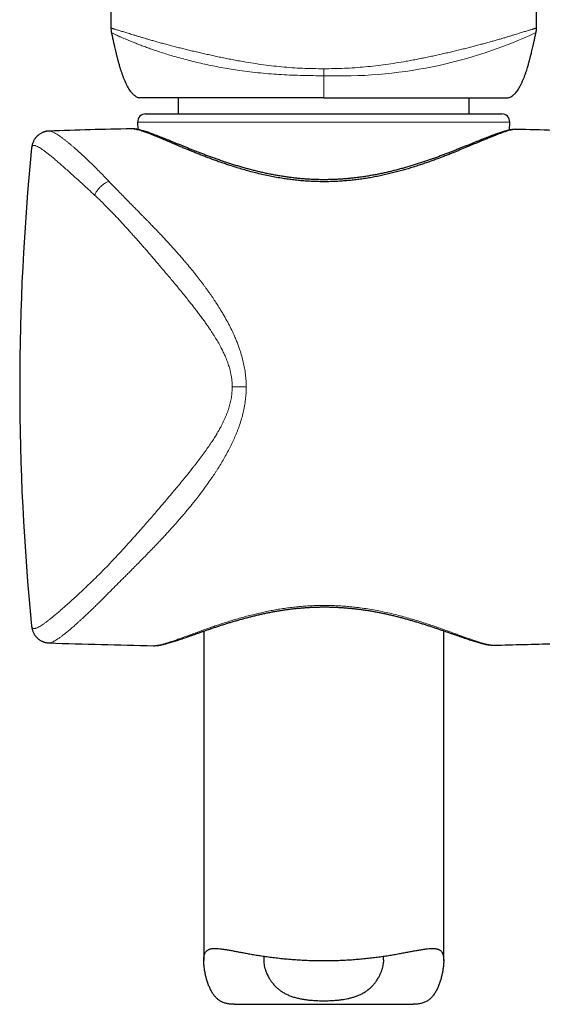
# Model space of a CAD drawing. Header units: millimetres. Extents: x 8 to 791, y 12 to 1717.
# Tile 160 of 256: x 373 to 406, y 1335 to 1396. Entities that reach past the tile are written whole.
import ezdxf

# ---------------------------------------------------------------- set-up
doc = ezdxf.new("R2010")
doc.units = ezdxf.units.MM

msp = doc.modelspace()

# ---------------------------------------------------------------- linework, layer by layer
at = {"color": 7, "linetype": 'Continuous', "lineweight": 30}
for p, q in [((378.607, 1395.839), (378.607, 1395.839)), ((405.2, 1395.839), (405.2, 1395.839)), ((378.64, 1395.545), (378.64, 1395.544)), ((405.171, 1395.546), (405.171, 1395.546)), ((382.804, 1391.467), (382.804, 1390.467)), ((401.004, 1390.467), (401.004, 1391.467)), ((380.777, 1390.467), (403.032, 1390.467)), ((380.277, 1389.946), (380.297, 1389.488)), ((403.511, 1389.454), (403.532, 1389.946)), ((374.745, 1389.391), (374.746, 1389.391)), ((373.653, 1388.344), (373.653, 1388.343)), ((373.654, 1358.433), (373.654, 1358.432)), ((384.404, 1358.118), (384.404, 1337.515)), ((399.404, 1337.514), (399.404, 1358.143)), ((374.747, 1357.385), (374.747, 1357.385)), ((381.27, 1357.212), (381.273, 1357.212)), ((402.537, 1357.243), (402.543, 1357.243)), ((386.318, 1334.785), (397.489, 1334.785))]:
    msp.add_line(p, q, dxfattribs=at)
at = {"color": 8, "linetype": 'Continuous', "lineweight": 0}
for p, q in [((391.904, 1393.289), (391.904, 1392.852)), ((391.904, 1389.946), (380.277, 1389.946)), ((403.532, 1389.946), (391.904, 1389.946))]:
    msp.add_line(p, q, dxfattribs=at)
msp.add_arc((392.933, 1421.801), 28.967, 267.96547, 294.9911, dxfattribs=at)
at = {"color": 7, "linetype": 'Continuous', "lineweight": 30}
for centre, radius, start, end in [((380.777, 1389.967), 0.5, 90, 182.48126), ((403.032, 1389.967), 0.5, 357.51874, 90), ((391.175, 889.662), 500, 91.29507, 91.88291), ((391.175, 889.662), 500, 88.26968, 88.5376), ((522.904, 1373.387), 150, 174.27785, 185.72169), ((391.175, 1857.113), 500, 268.11723, 268.8649), ((391.175, 1857.113), 500, 271.30286, 271.73032)]:
    msp.add_arc(centre, radius, start, end, dxfattribs=at)
for points, knots in [([(379.755, 1531.942), (379.754, 1531.747), (379.744, 1530.496), (379.726, 1528.182), (379.7, 1525), (379.673, 1521.81), (379.644, 1518.614), (379.613, 1515.304), (379.58, 1511.88), (379.545, 1508.341), (379.509, 1504.796), (379.472, 1501.244), (379.435, 1497.686), (379.397, 1494.121), (379.358, 1490.551), (379.319, 1486.976), (379.28, 1483.395), (379.241, 1479.831), (379.202, 1476.284), (379.164, 1472.755), (379.126, 1469.223), (379.087, 1465.592), (379.048, 1461.865), (379.009, 1458.04), (378.97, 1454.213), (378.933, 1450.384), (378.897, 1446.553), (378.86, 1442.492), (378.823, 1438.203), (378.786, 1433.684), (378.752, 1429.166), (378.721, 1424.618), (378.693, 1420.04), (378.668, 1415.434), (378.646, 1410.831), (378.629, 1406.231), (378.616, 1401.635), (378.609, 1398.172), (378.608, 1396.241), (378.607, 1395.839)], [0, 0, 0, 0, 0.004403, 0.02824, 0.052086, 0.075941, 0.099805, 0.123679, 0.14995, 0.176232, 0.202525, 0.228829, 0.255143, 0.281467, 0.307801, 0.334143, 0.360494, 0.386853, 0.412747, 0.438648, 0.464553, 0.490463, 0.518445, 0.546431, 0.574417, 0.602402, 0.630386, 0.658366, 0.691336, 0.724295, 0.757241, 0.790172, 0.823754, 0.857313, 0.890844, 0.924345, 0.957811, 0.991238, 1, 1, 1, 1]), ([(405.202, 1395.839), (405.201, 1396.237), (405.2, 1398.162), (405.193, 1401.615), (405.18, 1406.201), (405.163, 1410.79), (405.142, 1415.356), (405.117, 1419.898), (405.089, 1424.414), (405.058, 1428.931), (405.027, 1433.148), (404.995, 1437.064), (404.965, 1440.679), (404.933, 1444.293), (404.9, 1447.906), (404.865, 1451.496), (404.83, 1455.063), (404.795, 1458.606), (404.758, 1462.148), (404.72, 1465.781), (404.68, 1469.505), (404.639, 1473.319), (404.598, 1477.13), (404.556, 1480.936), (404.515, 1484.736), (404.474, 1488.46), (404.434, 1492.105), (404.396, 1495.673), (404.358, 1499.235), (404.321, 1502.79), (404.284, 1506.339), (404.249, 1509.882), (404.214, 1513.417), (404.181, 1516.944), (404.148, 1520.464), (404.118, 1523.955), (404.089, 1527.416), (404.068, 1530.071), (404.057, 1531.577), (404.054, 1531.942)], [0, 0, 0, 0, 0.008694, 0.042048, 0.07544, 0.108867, 0.142325, 0.175211, 0.208121, 0.24105, 0.273995, 0.300361, 0.326734, 0.353113, 0.379495, 0.40588, 0.431795, 0.457711, 0.483625, 0.509538, 0.537517, 0.565491, 0.593459, 0.62142, 0.649373, 0.677317, 0.703656, 0.729985, 0.756305, 0.782614, 0.808913, 0.835201, 0.861478, 0.887744, 0.914, 0.940243, 0.966008, 0.991763, 1, 1, 1, 1]), ([(378.607, 1395.839), (378.607, 1395.814), (378.608, 1395.757), (378.616, 1395.67), (378.627, 1395.597), (378.636, 1395.555), (378.639, 1395.544)], [0, 0, 0, 0, 0.255229, 0.572664, 0.886507, 1, 1, 1, 1]), ([(405.17, 1395.546), (405.174, 1395.563), (405.185, 1395.611), (405.195, 1395.692), (405.202, 1395.773), (405.202, 1395.822), (405.201, 1395.839)], [0, 0, 0, 0, 0.178782, 0.502739, 0.827323, 1, 1, 1, 1]), ([(378.638, 1395.544), (378.654, 1395.468), (378.688, 1395.311), (378.738, 1395.082), (378.786, 1394.863), (378.831, 1394.666), (378.872, 1394.491), (378.908, 1394.337), (378.941, 1394.205), (378.968, 1394.094), (378.991, 1394.003), (379.015, 1393.912), (379.04, 1393.818), (379.068, 1393.714), (379.097, 1393.61), (379.131, 1393.493), (379.171, 1393.358), (379.221, 1393.198), (379.279, 1393.021), (379.345, 1392.836), (379.415, 1392.654), (379.488, 1392.481), (379.565, 1392.317), (379.644, 1392.163), (379.727, 1392.022), (379.813, 1391.896), (379.888, 1391.802), (379.95, 1391.734), (380.002, 1391.682), (380.06, 1391.632), (380.128, 1391.581), (380.205, 1391.535), (380.298, 1391.492), (380.368, 1391.476), (380.404, 1391.467)], [0, 0, 0, 0, 0.0509769, 0.1044038, 0.1530652, 0.1969618, 0.2360946, 0.2704627, 0.3000643, 0.3248987, 0.3449662, 0.3610982, 0.3858233, 0.408526, 0.4313772, 0.4566916, 0.4874296, 0.5236544, 0.565359, 0.6093609, 0.6517578, 0.6925462, 0.7317513, 0.7693993, 0.8051912, 0.8384323, 0.8691435, 0.8835844, 0.8981616, 0.9167561, 0.9337011, 0.9532528, 0.9753611, 1, 1, 1, 1]), ([(403.404, 1391.467), (403.441, 1391.476), (403.511, 1391.492), (403.609, 1391.537), (403.694, 1391.589), (403.765, 1391.644), (403.819, 1391.694), (403.864, 1391.739), (403.922, 1391.803), (403.996, 1391.896), (404.082, 1392.022), (404.165, 1392.164), (404.244, 1392.317), (404.321, 1392.481), (404.394, 1392.654), (404.464, 1392.836), (404.53, 1393.021), (404.588, 1393.199), (404.638, 1393.358), (404.678, 1393.493), (404.712, 1393.61), (404.741, 1393.714), (404.769, 1393.819), (404.794, 1393.913), (404.818, 1394.003), (404.841, 1394.094), (404.868, 1394.205), (404.901, 1394.337), (404.937, 1394.491), (404.978, 1394.666), (405.023, 1394.863), (405.071, 1395.082), (405.121, 1395.312), (405.155, 1395.469), (405.171, 1395.546)], [0, 0, 0, 0, 0.0246329, 0.0467359, 0.0698736, 0.0892729, 0.1049794, 0.1177982, 0.1308199, 0.1615236, 0.1947566, 0.2305399, 0.2681787, 0.3073742, 0.3481527, 0.3905393, 0.4345305, 0.476225, 0.5124409, 0.5431715, 0.5684797, 0.5913254, 0.6140226, 0.6387416, 0.6548697, 0.6749323, 0.6997607, 0.7293551, 0.7637149, 0.8028381, 0.8467241, 0.8953736, 0.9487876, 1, 1, 1, 1]), ([(391.904, 1391.467), (391.526, 1391.467), (390.772, 1391.467), (389.654, 1391.467), (388.559, 1391.467), (387.492, 1391.467), (386.467, 1391.467), (385.498, 1391.467), (384.592, 1391.467), (383.754, 1391.467), (382.992, 1391.467), (382.32, 1391.467), (381.741, 1391.467), (381.259, 1391.467), (380.876, 1391.467), (380.604, 1391.467), (380.435, 1391.467), (380.415, 1391.467), (380.405, 1391.467)], [0, 0, 0, 0, 0.06289, 0.125152, 0.187398, 0.250241, 0.313115, 0.375367, 0.437608, 0.500451, 0.563309, 0.625546, 0.687771, 0.750598, 0.813432, 0.875645, 0.937847, 1, 1, 1, 1]), ([(391.904, 1391.467), (392.283, 1391.467), (393.037, 1391.467), (394.154, 1391.467), (395.25, 1391.467), (396.316, 1391.467), (397.341, 1391.467), (398.31, 1391.467), (399.217, 1391.467), (400.055, 1391.467), (400.816, 1391.467), (401.489, 1391.467), (402.068, 1391.467), (402.55, 1391.467), (402.932, 1391.467), (403.205, 1391.467), (403.374, 1391.467), (403.394, 1391.467), (403.404, 1391.467)], [0, 0, 0, 0, 0.062874, 0.125131, 0.187382, 0.25024, 0.313083, 0.375324, 0.437576, 0.500451, 0.563278, 0.625503, 0.687739, 0.750598, 0.813401, 0.875603, 0.937816, 1, 1, 1, 1]), ([(374.746, 1389.392), (374.717, 1389.39), (374.665, 1389.388), (374.594, 1389.378), (374.536, 1389.367), (374.493, 1389.356), (374.463, 1389.348), (374.437, 1389.34), (374.408, 1389.331), (374.368, 1389.316), (374.317, 1389.295), (374.254, 1389.265), (374.188, 1389.228), (374.126, 1389.187), (374.074, 1389.147), (374.031, 1389.111), (373.995, 1389.077), (373.965, 1389.047), (373.94, 1389.02), (373.917, 1388.993), (373.892, 1388.962), (373.862, 1388.921), (373.827, 1388.87), (373.791, 1388.808), (373.754, 1388.735), (373.719, 1388.649), (373.689, 1388.554), (373.665, 1388.451), (373.657, 1388.38), (373.652, 1388.344)], [0, 0, 0, 0, 0.054022, 0.099314, 0.13563, 0.162791, 0.180672, 0.192867, 0.209714, 0.231882, 0.263799, 0.302813, 0.347832, 0.389183, 0.424609, 0.454925, 0.480733, 0.50513, 0.523371, 0.540408, 0.563221, 0.591833, 0.626199, 0.667977, 0.718592, 0.777812, 0.844596, 0.91869, 1, 1, 1, 1]), ([(403.935, 1389.499), (403.913, 1389.499), (403.868, 1389.499), (403.787, 1389.491), (403.696, 1389.476), (403.589, 1389.453), (403.465, 1389.42), (403.321, 1389.377), (403.164, 1389.325), (402.994, 1389.265), (402.812, 1389.197), (402.618, 1389.122), (402.412, 1389.039), (402.162, 1388.937), (401.863, 1388.812), (401.508, 1388.663), (401.131, 1388.504), (400.733, 1388.337), (400.314, 1388.164), (399.939, 1388.012), (399.616, 1387.884), (399.352, 1387.782), (399.082, 1387.68), (398.805, 1387.578), (398.523, 1387.476), (398.234, 1387.375), (397.94, 1387.276), (397.64, 1387.179), (397.334, 1387.083), (397.022, 1386.991), (396.705, 1386.901), (396.376, 1386.814), (396.037, 1386.729), (395.691, 1386.649), (395.343, 1386.575), (394.993, 1386.507), (394.639, 1386.445), (394.286, 1386.391), (393.937, 1386.345), (393.59, 1386.306), (393.24, 1386.274), (392.88, 1386.249), (392.511, 1386.232), (392.136, 1386.223), (391.763, 1386.223), (391.394, 1386.231), (391.024, 1386.247), (390.661, 1386.272), (390.305, 1386.304), (389.957, 1386.342), (389.61, 1386.388), (389.242, 1386.443), (388.854, 1386.511), (388.447, 1386.591), (388.044, 1386.679), (387.647, 1386.774), (387.255, 1386.876), (386.868, 1386.985), (386.488, 1387.098), (386.145, 1387.206), (385.835, 1387.308), (385.559, 1387.402), (385.287, 1387.498), (385.02, 1387.595), (384.757, 1387.693), (384.498, 1387.791), (384.245, 1387.89), (383.996, 1387.988), (383.752, 1388.086), (383.514, 1388.183), (383.281, 1388.28), (383.003, 1388.395), (382.687, 1388.529), (382.338, 1388.677), (382.006, 1388.818), (381.69, 1388.95), (381.393, 1389.073), (381.115, 1389.184), (380.857, 1389.283), (380.642, 1389.36), (380.464, 1389.418), (380.319, 1389.461), (380.186, 1389.495), (380.067, 1389.519), (379.961, 1389.533), (379.903, 1389.534), (379.874, 1389.534)], [0, 0, 0, 0, 0.009301, 0.019366, 0.029477, 0.039588, 0.051602, 0.063635, 0.075732, 0.08783, 0.099996, 0.112163, 0.124389, 0.136631, 0.154236, 0.171885, 0.189616, 0.207388, 0.225214, 0.243079, 0.253246, 0.263413, 0.273608, 0.283803, 0.294055, 0.304306, 0.314589, 0.324871, 0.335198, 0.345525, 0.355887, 0.366249, 0.37717, 0.388102, 0.398733, 0.409364, 0.420045, 0.430725, 0.440895, 0.451066, 0.461286, 0.471507, 0.482416, 0.493342, 0.503983, 0.514625, 0.525329, 0.536033, 0.546235, 0.556436, 0.566688, 0.57694, 0.589308, 0.601695, 0.614151, 0.626607, 0.639133, 0.651659, 0.664244, 0.676844, 0.686496, 0.696148, 0.705826, 0.715504, 0.72523, 0.734957, 0.744708, 0.754459, 0.764245, 0.774031, 0.783842, 0.793654, 0.809944, 0.826266, 0.842695, 0.859158, 0.875765, 0.89241, 0.909174, 0.925982, 0.938277, 0.950592, 0.962978, 0.975365, 0.987836, 1, 1, 1, 1]), ([(403.934, 1389.499), (403.925, 1389.499), (403.886, 1389.5), (403.816, 1389.497), (403.719, 1389.489), (403.611, 1389.474), (403.491, 1389.451), (403.365, 1389.421), (403.237, 1389.387), (403.108, 1389.349), (402.977, 1389.307), (402.844, 1389.263), (402.706, 1389.214), (402.563, 1389.162), (402.415, 1389.107), (402.262, 1389.048), (402.104, 1388.987), (401.941, 1388.922), (401.772, 1388.855), (401.597, 1388.784), (401.416, 1388.711), (401.23, 1388.635), (401.039, 1388.558), (400.842, 1388.478), (400.639, 1388.396), (400.431, 1388.313), (400.218, 1388.228), (399.999, 1388.142), (399.774, 1388.054), (399.544, 1387.966), (399.309, 1387.877), (399.069, 1387.788), (398.825, 1387.7), (398.578, 1387.612), (398.327, 1387.525), (398.074, 1387.44), (397.816, 1387.356), (397.556, 1387.273), (397.293, 1387.193), (397.028, 1387.116), (396.762, 1387.041), (396.494, 1386.969), (396.226, 1386.9), (395.957, 1386.835), (395.688, 1386.774), (395.419, 1386.717), (395.15, 1386.663), (394.882, 1386.614), (394.614, 1386.568), (394.345, 1386.527), (394.077, 1386.49), (393.81, 1386.457), (393.543, 1386.429), (393.276, 1386.405), (393.009, 1386.385), (392.742, 1386.37), (392.475, 1386.358), (392.209, 1386.352), (391.946, 1386.349), (391.683, 1386.351), (391.42, 1386.357), (391.156, 1386.368), (390.892, 1386.383), (390.628, 1386.402), (390.363, 1386.425), (390.098, 1386.453), (389.834, 1386.485), (389.569, 1386.521), (389.304, 1386.561), (389.039, 1386.605), (388.773, 1386.653), (388.507, 1386.705), (388.242, 1386.761), (387.978, 1386.82), (387.715, 1386.883), (387.452, 1386.949), (387.188, 1387.019), (386.925, 1387.092), (386.663, 1387.168), (386.403, 1387.246), (386.144, 1387.328), (385.887, 1387.411), (385.632, 1387.496), (385.38, 1387.582), (385.131, 1387.67), (384.886, 1387.758), (384.645, 1387.847), (384.407, 1387.937), (384.175, 1388.025), (383.947, 1388.114), (383.724, 1388.202), (383.505, 1388.289), (383.291, 1388.375), (383.083, 1388.459), (382.88, 1388.542), (382.682, 1388.622), (382.491, 1388.7), (382.306, 1388.776), (382.127, 1388.849), (381.954, 1388.918), (381.787, 1388.985), (381.627, 1389.048), (381.473, 1389.108), (381.324, 1389.164), (381.18, 1389.218), (381.041, 1389.268), (380.906, 1389.315), (380.775, 1389.358), (380.648, 1389.397), (380.523, 1389.433), (380.401, 1389.465), (380.279, 1389.493), (380.162, 1389.514), (380.052, 1389.528), (379.961, 1389.535), (379.905, 1389.534), (379.883, 1389.534)], [0, 0, 0, 0, 0.002316, 0.009353, 0.017421, 0.026561, 0.036744, 0.047149, 0.057111, 0.066647, 0.075847, 0.085006, 0.094132, 0.103182, 0.112189, 0.121182, 0.13018, 0.139196, 0.148182, 0.157258, 0.166338, 0.17543, 0.18454, 0.193672, 0.20283, 0.212015, 0.221229, 0.230474, 0.239748, 0.249052, 0.258383, 0.267723, 0.277052, 0.286334, 0.295577, 0.304786, 0.313966, 0.323123, 0.332252, 0.341286, 0.350265, 0.359174, 0.368, 0.376731, 0.385354, 0.393894, 0.402351, 0.410722, 0.419015, 0.427242, 0.435412, 0.443533, 0.451546, 0.459504, 0.467483, 0.475455, 0.483392, 0.491269, 0.499066, 0.506786, 0.514601, 0.522438, 0.53029, 0.538169, 0.546083, 0.554042, 0.562053, 0.570088, 0.57818, 0.586371, 0.594645, 0.602988, 0.611383, 0.619811, 0.62829, 0.636906, 0.645616, 0.654417, 0.663304, 0.67227, 0.68131, 0.690416, 0.699579, 0.708789, 0.718036, 0.727311, 0.736601, 0.745904, 0.755208, 0.764503, 0.773819, 0.783146, 0.79247, 0.80178, 0.811067, 0.820322, 0.829538, 0.838711, 0.847837, 0.856913, 0.865944, 0.874944, 0.883801, 0.892709, 0.901668, 0.910681, 0.919757, 0.928912, 0.93817, 0.94757, 0.957171, 0.967055, 0.977309, 0.986391, 0.994508, 1, 1, 1, 1]), ([(381.273, 1357.211), (381.285, 1357.211), (381.329, 1357.21), (381.409, 1357.214), (381.519, 1357.223), (381.638, 1357.24), (381.765, 1357.264), (381.896, 1357.292), (382.028, 1357.325), (382.163, 1357.361), (382.3, 1357.401), (382.441, 1357.444), (382.587, 1357.489), (382.738, 1357.538), (382.893, 1357.59), (383.053, 1357.645), (383.217, 1357.701), (383.386, 1357.76), (383.562, 1357.822), (383.743, 1357.886), (383.929, 1357.952), (384.121, 1358.019), (384.319, 1358.089), (384.522, 1358.159), (384.73, 1358.231), (384.943, 1358.304), (385.161, 1358.377), (385.383, 1358.45), (385.608, 1358.523), (385.838, 1358.596), (386.071, 1358.668), (386.308, 1358.739), (386.547, 1358.809), (386.79, 1358.878), (387.036, 1358.945), (387.283, 1359.009), (387.533, 1359.072), (387.783, 1359.132), (388.035, 1359.189), (388.288, 1359.243), (388.541, 1359.294), (388.794, 1359.342), (389.047, 1359.386), (389.301, 1359.427), (389.555, 1359.464), (389.81, 1359.498), (390.064, 1359.528), (390.318, 1359.554), (390.571, 1359.577), (390.824, 1359.595), (391.077, 1359.61), (391.329, 1359.621), (391.582, 1359.629), (391.833, 1359.632), (392.085, 1359.632), (392.336, 1359.628), (392.587, 1359.62), (392.839, 1359.608), (393.091, 1359.592), (393.342, 1359.573), (393.594, 1359.55), (393.845, 1359.524), (394.096, 1359.493), (394.346, 1359.46), (394.597, 1359.423), (394.847, 1359.382), (395.096, 1359.338), (395.345, 1359.291), (395.593, 1359.241), (395.841, 1359.188), (396.089, 1359.132), (396.335, 1359.073), (396.58, 1359.012), (396.824, 1358.948), (397.066, 1358.883), (397.306, 1358.815), (397.543, 1358.746), (397.778, 1358.676), (398.01, 1358.605), (398.238, 1358.533), (398.462, 1358.46), (398.683, 1358.388), (398.899, 1358.316), (399.111, 1358.244), (399.319, 1358.173), (399.522, 1358.102), (399.719, 1358.033), (399.912, 1357.966), (400.098, 1357.901), (400.28, 1357.837), (400.456, 1357.776), (400.626, 1357.717), (400.79, 1357.661), (400.948, 1357.608), (401.1, 1357.558), (401.248, 1357.51), (401.391, 1357.466), (401.529, 1357.425), (401.664, 1357.387), (401.795, 1357.352), (401.923, 1357.321), (402.049, 1357.293), (402.174, 1357.27), (402.294, 1357.254), (402.403, 1357.244), (402.471, 1357.243), (402.501, 1357.242)], [0, 0, 0, 0, 0.003118, 0.012162, 0.022333, 0.033295, 0.044789, 0.055939, 0.066757, 0.077317, 0.087703, 0.097816, 0.108009, 0.118135, 0.128198, 0.138191, 0.148099, 0.157986, 0.167999, 0.178005, 0.188017, 0.198043, 0.208097, 0.218199, 0.228249, 0.238341, 0.248444, 0.258516, 0.268524, 0.278455, 0.288449, 0.298377, 0.308248, 0.318069, 0.327849, 0.337621, 0.34722, 0.356782, 0.366279, 0.375684, 0.384972, 0.394138, 0.403257, 0.412306, 0.421273, 0.430173, 0.439018, 0.447817, 0.456514, 0.465144, 0.473761, 0.482358, 0.490924, 0.499452, 0.507942, 0.516447, 0.524997, 0.533559, 0.542146, 0.550769, 0.559439, 0.56815, 0.576859, 0.585649, 0.594518, 0.603457, 0.612456, 0.621504, 0.630624, 0.639887, 0.64922, 0.658633, 0.668134, 0.677735, 0.687441, 0.697127, 0.706947, 0.71684, 0.726776, 0.736723, 0.746651, 0.756705, 0.766755, 0.776815, 0.786893, 0.796999, 0.807138, 0.817189, 0.827256, 0.837334, 0.847399, 0.857429, 0.867432, 0.87734, 0.887242, 0.897209, 0.907245, 0.917359, 0.927567, 0.937897, 0.948387, 0.959098, 0.970111, 0.981503, 0.991669, 1, 1, 1, 1]), ([(373.652, 1358.43), (373.656, 1358.394), (373.665, 1358.326), (373.687, 1358.227), (373.715, 1358.137), (373.745, 1358.06), (373.778, 1357.991), (373.814, 1357.925), (373.86, 1357.853), (373.919, 1357.776), (373.993, 1357.697), (374.075, 1357.625), (374.158, 1357.565), (374.231, 1357.521), (374.285, 1357.494), (374.322, 1357.478), (374.35, 1357.465), (374.386, 1357.452), (374.434, 1357.435), (374.494, 1357.418), (374.567, 1357.401), (374.653, 1357.388), (374.713, 1357.384), (374.746, 1357.383)], [0, 0, 0, 0, 0.082804, 0.154993, 0.216571, 0.271323, 0.311749, 0.354045, 0.402572, 0.45738, 0.515973, 0.581285, 0.636536, 0.682593, 0.719736, 0.734989, 0.749884, 0.771993, 0.802084, 0.840071, 0.88583, 0.939207, 1, 1, 1, 1]), ([(386.318, 1334.786), (386.303, 1334.786), (386.237, 1334.785), (386.101, 1334.792), (385.915, 1334.813), (385.718, 1334.86), (385.536, 1334.931), (385.369, 1335.029), (385.22, 1335.153), (385.087, 1335.299), (384.968, 1335.465), (384.857, 1335.655), (384.755, 1335.87), (384.664, 1336.106), (384.586, 1336.349), (384.523, 1336.595), (384.472, 1336.838), (384.434, 1337.076), (384.415, 1337.266), (384.406, 1337.409), (384.404, 1337.513), (384.406, 1337.613), (384.413, 1337.707), (384.425, 1337.794), (384.444, 1337.874), (384.468, 1337.946), (384.498, 1338.011), (384.534, 1338.069), (384.577, 1338.118), (384.625, 1338.16), (384.68, 1338.194), (384.74, 1338.223), (384.807, 1338.245), (384.88, 1338.261), (384.959, 1338.272), (385.045, 1338.278), (385.159, 1338.279), (385.308, 1338.271), (385.499, 1338.251), (385.708, 1338.221), (385.933, 1338.184), (386.174, 1338.14), (386.431, 1338.092), (386.702, 1338.041), (386.987, 1337.988), (387.287, 1337.934), (387.599, 1337.88), (387.924, 1337.828), (388.27, 1337.776), (388.636, 1337.727), (389.023, 1337.68), (389.421, 1337.638), (389.829, 1337.601), (390.246, 1337.57), (390.663, 1337.547), (391.078, 1337.53), (391.489, 1337.52), (391.904, 1337.517), (392.32, 1337.52), (392.736, 1337.53), (393.145, 1337.547), (393.545, 1337.569), (393.935, 1337.597), (394.32, 1337.631), (394.699, 1337.67), (395.071, 1337.714), (395.435, 1337.762), (395.789, 1337.813), (396.132, 1337.867), (396.464, 1337.924), (396.783, 1337.981), (397.089, 1338.038), (397.381, 1338.093), (397.66, 1338.145), (397.923, 1338.192), (398.168, 1338.232), (398.394, 1338.261), (398.6, 1338.278), (398.754, 1338.279), (398.866, 1338.27), (398.944, 1338.258), (399.016, 1338.241), (399.082, 1338.217), (399.142, 1338.187), (399.196, 1338.15), (399.244, 1338.106), (399.285, 1338.054), (399.32, 1337.995), (399.348, 1337.929), (399.371, 1337.854), (399.387, 1337.771), (399.399, 1337.68), (399.404, 1337.581), (399.405, 1337.474), (399.4, 1337.333), (399.384, 1337.152), (399.353, 1336.929), (399.309, 1336.699), (399.254, 1336.464), (399.186, 1336.229), (399.105, 1335.997), (399.01, 1335.772), (398.9, 1335.559), (398.794, 1335.396), (398.7, 1335.276), (398.624, 1335.192), (398.543, 1335.115), (398.456, 1335.045), (398.363, 1334.983), (398.266, 1334.931), (398.164, 1334.888), (398.057, 1334.853), (397.945, 1334.826), (397.828, 1334.805), (397.706, 1334.793), (397.594, 1334.785), (397.519, 1334.787), (397.489, 1334.788)], [0, 0, 0, 0, 0.001862, 0.008095, 0.017347, 0.026655, 0.036029, 0.04548, 0.054724, 0.064031, 0.073387, 0.08278, 0.09376, 0.104767, 0.115812, 0.12687, 0.13797, 0.149087, 0.16025, 0.165854, 0.171457, 0.177364, 0.183282, 0.189242, 0.195201, 0.201211, 0.207221, 0.213275, 0.219341, 0.225238, 0.231145, 0.237089, 0.243032, 0.249014, 0.254995, 0.261007, 0.267027, 0.27753, 0.28807, 0.298657, 0.309276, 0.319938, 0.33063, 0.341311, 0.35202, 0.362768, 0.373544, 0.384359, 0.395204, 0.406877, 0.418588, 0.430353, 0.442158, 0.454018, 0.46592, 0.47722, 0.488556, 0.499944, 0.51137, 0.522848, 0.534365, 0.545402, 0.556473, 0.567592, 0.578744, 0.589942, 0.601174, 0.612444, 0.623747, 0.635096, 0.646479, 0.657908, 0.66937, 0.681048, 0.692765, 0.704539, 0.716357, 0.728241, 0.740179, 0.746134, 0.752097, 0.758091, 0.764086, 0.77012, 0.776155, 0.78223, 0.788317, 0.794283, 0.800262, 0.806284, 0.812307, 0.81838, 0.824454, 0.830571, 0.8367, 0.847211, 0.857753, 0.868332, 0.878924, 0.889555, 0.900197, 0.910875, 0.921579, 0.932135, 0.937443, 0.94275, 0.948099, 0.953447, 0.958844, 0.964255, 0.969538, 0.974834, 0.980173, 0.985512, 0.990894, 0.996276, 1, 1, 1, 1]), ([(388.199, 1337.788), (388.19, 1337.761), (388.167, 1337.698), (388.154, 1337.582), (388.154, 1337.44), (388.172, 1337.282), (388.207, 1337.111), (388.26, 1336.931), (388.337, 1336.726), (388.435, 1336.521), (388.554, 1336.319), (388.679, 1336.141), (388.826, 1335.966), (388.98, 1335.814), (389.134, 1335.686), (389.29, 1335.575), (389.47, 1335.467), (389.677, 1335.365), (389.901, 1335.277), (390.138, 1335.203), (390.387, 1335.143), (390.647, 1335.095), (390.916, 1335.059), (391.159, 1335.036), (391.37, 1335.022), (391.547, 1335.014), (391.725, 1335.009), (391.845, 1335.008), (391.904, 1335.008)], [0, 0, 0, 0, 0.029044, 0.068482, 0.108195, 0.150961, 0.193933, 0.237558, 0.281328, 0.34028, 0.383435, 0.426734, 0.472381, 0.518268, 0.551149, 0.584153, 0.623235, 0.662606, 0.702259, 0.742245, 0.781341, 0.820759, 0.860461, 0.900482, 0.925198, 0.94998, 0.974957, 1, 1, 1, 1]), ([(391.904, 1335.008), (391.999, 1335.009), (392.19, 1335.01), (392.475, 1335.023), (392.758, 1335.045), (393.009, 1335.074), (393.228, 1335.107), (393.427, 1335.145), (393.631, 1335.193), (393.841, 1335.255), (394.049, 1335.331), (394.252, 1335.422), (394.447, 1335.529), (394.627, 1335.649), (394.791, 1335.781), (394.945, 1335.926), (395.085, 1336.085), (395.22, 1336.265), (395.341, 1336.461), (395.441, 1336.659), (395.519, 1336.847), (395.576, 1337.019), (395.618, 1337.182), (395.644, 1337.33), (395.656, 1337.466), (395.654, 1337.592), (395.641, 1337.701), (395.619, 1337.762), (395.61, 1337.788)], [0, 0, 0, 0, 0.0396783, 0.0796563, 0.1199091, 0.1604844, 0.1890024, 0.2176275, 0.2515364, 0.2856326, 0.3212903, 0.3597573, 0.3985131, 0.4375127, 0.4767657, 0.5154575, 0.5582302, 0.601187, 0.6505074, 0.7000343, 0.7421957, 0.7844788, 0.8235615, 0.8627712, 0.8977321, 0.932832, 0.9723257, 1, 1, 1, 1])]:
    msp.add_open_spline(points, degree=3, knots=knots, dxfattribs=at)
at = {"color": 8, "linetype": 'Continuous', "lineweight": 0}
for points, knots in [([(378.607, 1395.839), (378.608, 1395.84), (378.608, 1395.84), (378.626, 1395.833), (378.657, 1395.821), (378.689, 1395.81), (378.73, 1395.796), (378.779, 1395.781), (378.838, 1395.763), (378.906, 1395.743), (378.985, 1395.719), (379.075, 1395.692), (379.177, 1395.662), (379.289, 1395.628), (379.409, 1395.591), (379.539, 1395.551), (379.681, 1395.507), (379.835, 1395.46), (380.002, 1395.409), (380.182, 1395.353), (380.376, 1395.295), (380.584, 1395.232), (380.804, 1395.167), (381.038, 1395.098), (381.285, 1395.027), (381.545, 1394.954), (381.818, 1394.879), (382.103, 1394.802), (382.4, 1394.723), (382.702, 1394.645), (383.007, 1394.568), (383.313, 1394.492), (383.627, 1394.416), (383.949, 1394.34), (384.277, 1394.263), (384.612, 1394.188), (384.952, 1394.112), (385.298, 1394.038), (385.648, 1393.965), (386.003, 1393.894), (386.362, 1393.826), (386.81, 1393.744), (387.35, 1393.653), (387.984, 1393.559), (388.626, 1393.475), (389.274, 1393.405), (389.927, 1393.352), (390.584, 1393.315), (391.243, 1393.293), (391.684, 1393.291), (391.904, 1393.289)], [0, 0, 0, 0, 0.016217, 0.053941, 0.072834, 0.091727, 0.110665, 0.129602, 0.148583, 0.167564, 0.186609, 0.205654, 0.224769, 0.243885, 0.261856, 0.279847, 0.297913, 0.315979, 0.334145, 0.352311, 0.370578, 0.388878, 0.407207, 0.425569, 0.444045, 0.462521, 0.481133, 0.499744, 0.518479, 0.537247, 0.554859, 0.572472, 0.590178, 0.607884, 0.625689, 0.643495, 0.661375, 0.679255, 0.697215, 0.715175, 0.73319, 0.751206, 0.782051, 0.81295, 0.84395, 0.874996, 0.90616, 0.937369, 0.968668, 1, 1, 1, 1]), ([(391.904, 1393.289), (392.121, 1393.291), (392.553, 1393.293), (393.202, 1393.314), (393.851, 1393.35), (394.499, 1393.402), (395.145, 1393.471), (395.789, 1393.554), (396.429, 1393.648), (396.971, 1393.739), (397.418, 1393.82), (397.771, 1393.887), (398.121, 1393.957), (398.469, 1394.029), (398.813, 1394.103), (399.154, 1394.178), (399.49, 1394.254), (399.822, 1394.33), (400.148, 1394.408), (400.469, 1394.485), (400.783, 1394.563), (401.091, 1394.641), (401.392, 1394.719), (401.685, 1394.796), (401.968, 1394.872), (402.24, 1394.947), (402.502, 1395.021), (402.753, 1395.093), (402.992, 1395.163), (403.215, 1395.229), (403.422, 1395.292), (403.614, 1395.35), (403.794, 1395.405), (403.962, 1395.456), (404.117, 1395.504), (404.261, 1395.549), (404.394, 1395.589), (404.516, 1395.627), (404.627, 1395.66), (404.728, 1395.691), (404.817, 1395.717), (404.897, 1395.741), (404.966, 1395.761), (405.025, 1395.779), (405.075, 1395.795), (405.117, 1395.809), (405.149, 1395.82), (405.174, 1395.829), (405.191, 1395.836), (405.201, 1395.84), (405.2, 1395.839), (405.2, 1395.839)], [0, 0, 0, 0, 0.030715, 0.061459, 0.092301, 0.123183, 0.154197, 0.185259, 0.216431, 0.247657, 0.265344, 0.283031, 0.300768, 0.318505, 0.336327, 0.354149, 0.372041, 0.389934, 0.407934, 0.425933, 0.444029, 0.462124, 0.480455, 0.498817, 0.517295, 0.535774, 0.554389, 0.573004, 0.59174, 0.61051, 0.628461, 0.646442, 0.664526, 0.682611, 0.7008, 0.718989, 0.737261, 0.755553, 0.774332, 0.79311, 0.811961, 0.830812, 0.849741, 0.868671, 0.887646, 0.906622, 0.925654, 0.944686, 0.963751, 0.982815, 1, 1, 1, 1]), ([(391.904, 1392.852), (391.904, 1392.852), (391.685, 1392.852), (391.246, 1392.854), (390.588, 1392.866), (389.931, 1392.887), (389.272, 1392.919), (388.611, 1392.964), (387.95, 1393.023), (387.296, 1393.094), (386.687, 1393.173), (386.125, 1393.258), (385.608, 1393.347), (385.1, 1393.443), (384.596, 1393.548), (384.098, 1393.659), (383.608, 1393.777), (383.133, 1393.898), (382.693, 1394.019), (382.287, 1394.138), (381.913, 1394.254), (381.558, 1394.37), (381.222, 1394.484), (380.906, 1394.597), (380.615, 1394.705), (380.347, 1394.808), (380.104, 1394.904), (379.881, 1394.995), (379.678, 1395.078), (379.496, 1395.155), (379.325, 1395.228), (379.168, 1395.295), (379.029, 1395.356), (378.912, 1395.408), (378.818, 1395.451), (378.744, 1395.488), (378.69, 1395.517), (378.655, 1395.536), (378.638, 1395.547), (378.639, 1395.545), (378.64, 1395.545)], [0, 0, 0, 0, 0.0000029, 0.0313797, 0.0627723, 0.0941595, 0.125529, 0.1575805, 0.1896607, 0.2217356, 0.2537799, 0.2800906, 0.3064239, 0.3327537, 0.3590597, 0.3862586, 0.4134931, 0.4407215, 0.4679122, 0.4921653, 0.5164886, 0.540846, 0.5652013, 0.5895198, 0.6137696, 0.6374858, 0.6612569, 0.6850637, 0.7088797, 0.7326719, 0.7564023, 0.7843623, 0.8123524, 0.8403506, 0.8683215, 0.8970629, 0.9258228, 0.9545853, 0.9833304, 1, 1, 1, 1]), ([(391.904, 1391.467), (391.904, 1391.471), (391.904, 1391.48), (391.904, 1391.508), (391.904, 1391.551), (391.904, 1391.615), (391.904, 1391.697), (391.904, 1391.827), (391.904, 1392.014), (391.904, 1392.261), (391.904, 1392.545), (391.904, 1392.743), (391.904, 1392.852)], [0, 0, 0, 0, 0.0324876, 0.0660715, 0.1144002, 0.1639583, 0.2334247, 0.3036728, 0.446833, 0.6188026, 0.7912783, 1, 1, 1, 1]), ([(374.746, 1389.391), (374.758, 1389.391), (374.785, 1389.391), (374.836, 1389.381), (374.898, 1389.361), (374.967, 1389.333), (375.045, 1389.295), (375.132, 1389.247), (375.234, 1389.186), (375.355, 1389.108), (375.496, 1389.009), (375.619, 1388.919), (375.716, 1388.845), (375.782, 1388.793), (375.851, 1388.739), (375.921, 1388.683), (375.994, 1388.624), (376.087, 1388.547), (376.203, 1388.449), (376.344, 1388.328), (376.492, 1388.198), (376.647, 1388.059), (376.809, 1387.911), (376.977, 1387.755), (377.146, 1387.594), (377.348, 1387.4), (377.586, 1387.167), (377.869, 1386.883), (378.167, 1386.577), (378.375, 1386.359), (378.48, 1386.248)], [0, 0, 0, 0, 0.029031, 0.063927, 0.099065, 0.134458, 0.170123, 0.206073, 0.242323, 0.287684, 0.333732, 0.380491, 0.399061, 0.417746, 0.436546, 0.455464, 0.474501, 0.493657, 0.527352, 0.56157, 0.596316, 0.631596, 0.667416, 0.703781, 0.740697, 0.774801, 0.828764, 0.884277, 0.941352, 1, 1, 1, 1]), ([(377.585, 1385.386), (377.461, 1385.501), (377.214, 1385.729), (376.863, 1386.051), (376.532, 1386.353), (376.221, 1386.635), (375.931, 1386.896), (375.661, 1387.136), (375.412, 1387.355), (375.18, 1387.555), (374.966, 1387.737), (374.767, 1387.9), (374.585, 1388.044), (374.421, 1388.168), (374.273, 1388.273), (374.138, 1388.36), (374.016, 1388.428), (373.936, 1388.462), (373.888, 1388.478), (373.864, 1388.484), (373.842, 1388.489), (373.821, 1388.492), (373.801, 1388.493), (373.768, 1388.493), (373.726, 1388.483), (373.686, 1388.451), (373.661, 1388.406), (373.656, 1388.363), (373.653, 1388.344)], [0, 0, 0, 0, 0.054728, 0.108379, 0.160981, 0.212564, 0.263161, 0.311927, 0.359808, 0.406841, 0.453065, 0.499337, 0.544857, 0.589669, 0.633825, 0.677373, 0.724639, 0.771308, 0.783443, 0.795543, 0.807611, 0.819647, 0.831653, 0.843631, 0.885045, 0.926359, 0.967629, 1, 1, 1, 1]), ([(377.585, 1385.386), (377.606, 1385.431), (377.65, 1385.523), (377.735, 1385.657), (377.835, 1385.787), (377.95, 1385.908), (378.075, 1386.018), (378.208, 1386.112), (378.343, 1386.191), (378.435, 1386.229), (378.48, 1386.248)], [0, 0, 0, 0, 0.120941, 0.245295, 0.372034, 0.5, 0.627966, 0.754705, 0.879059, 1, 1, 1, 1]), ([(378.48, 1386.248), (378.562, 1386.161), (378.731, 1385.983), (379.001, 1385.703), (379.29, 1385.407), (379.579, 1385.112), (379.845, 1384.844), (380.081, 1384.604), (380.307, 1384.376), (380.486, 1384.194), (380.614, 1384.063), (380.687, 1383.988), (380.757, 1383.916), (380.819, 1383.853), (380.873, 1383.798), (380.924, 1383.746), (380.977, 1383.691), (381.064, 1383.602), (381.189, 1383.472), (381.358, 1383.297), (381.543, 1383.103), (381.727, 1382.908), (381.91, 1382.713), (382.087, 1382.522), (382.265, 1382.329), (382.453, 1382.121), (382.646, 1381.906), (382.839, 1381.688), (382.996, 1381.508), (383.121, 1381.363), (383.194, 1381.277), (383.24, 1381.223), (383.26, 1381.2), (383.279, 1381.176), (383.298, 1381.154), (383.317, 1381.131), (383.336, 1381.11), (383.446, 1380.978), (383.644, 1380.739), (383.92, 1380.395), (384.137, 1380.117), (384.298, 1379.905), (384.41, 1379.756), (384.519, 1379.607), (384.635, 1379.448), (384.786, 1379.237), (384.965, 1378.978), (385.162, 1378.683), (385.366, 1378.364), (385.512, 1378.126), (385.605, 1377.968), (385.633, 1377.92), (385.661, 1377.872), (385.689, 1377.825), (385.716, 1377.777), (385.808, 1377.616), (385.957, 1377.341), (386.153, 1376.953), (386.293, 1376.652), (386.385, 1376.439), (386.437, 1376.314), (386.488, 1376.189), (386.536, 1376.065), (386.582, 1375.942), (386.625, 1375.82), (386.696, 1375.614), (386.786, 1375.323), (386.883, 1374.947), (386.962, 1374.566), (387.019, 1374.177), (387.056, 1373.782), (387.061, 1373.518), (387.063, 1373.387)], [0, 0, 0, 0, 0.028756, 0.05865, 0.089696, 0.12182, 0.149414, 0.170787, 0.193123, 0.216426, 0.223477, 0.230611, 0.23783, 0.24392, 0.248571, 0.253452, 0.258561, 0.2639, 0.278523, 0.294631, 0.312225, 0.331305, 0.34734, 0.36433, 0.381623, 0.39792, 0.418101, 0.436512, 0.453151, 0.463162, 0.472401, 0.474369, 0.476298, 0.478188, 0.480039, 0.481852, 0.483625, 0.48536, 0.513979, 0.54114, 0.566846, 0.578459, 0.58975, 0.600717, 0.612047, 0.625553, 0.64748, 0.668678, 0.689152, 0.715077, 0.718379, 0.721661, 0.724921, 0.72816, 0.731378, 0.734574, 0.761045, 0.786501, 0.810965, 0.818984, 0.826895, 0.834698, 0.842396, 0.849988, 0.857476, 0.864862, 0.887831, 0.910129, 0.931808, 0.954823, 0.977527, 1, 1, 1, 1]), ([(386.185, 1373.387), (386.184, 1373.453), (386.182, 1373.584), (386.167, 1373.781), (386.144, 1373.978), (386.11, 1374.177), (386.061, 1374.407), (385.989, 1374.67), (385.89, 1374.967), (385.795, 1375.207), (385.715, 1375.389), (385.658, 1375.513), (385.6, 1375.634), (385.538, 1375.758), (385.438, 1375.948), (385.293, 1376.208), (385.149, 1376.448), (385.05, 1376.607), (385.002, 1376.683), (384.952, 1376.759), (384.902, 1376.836), (384.851, 1376.914), (384.799, 1376.992), (384.716, 1377.114), (384.6, 1377.282), (384.448, 1377.496), (384.289, 1377.714), (384.123, 1377.937), (383.95, 1378.165), (383.771, 1378.398), (383.593, 1378.626), (383.404, 1378.864), (383.206, 1379.111), (382.99, 1379.376), (382.77, 1379.644), (382.546, 1379.915), (382.265, 1380.252), (381.928, 1380.651), (381.54, 1381.107), (381.153, 1381.559), (380.828, 1381.933), (380.566, 1382.234), (380.369, 1382.458), (380.175, 1382.677), (379.981, 1382.895), (379.781, 1383.119), (379.52, 1383.407), (379.209, 1383.746), (378.857, 1384.122), (378.519, 1384.474), (378.195, 1384.802), (377.884, 1385.107), (377.684, 1385.294), (377.585, 1385.386)], [0, 0, 0, 0, 0.011781, 0.023644, 0.03562, 0.047736, 0.060023, 0.078203, 0.097099, 0.116781, 0.12532, 0.13336, 0.141588, 0.150008, 0.158621, 0.181018, 0.204675, 0.210163, 0.215715, 0.221333, 0.227017, 0.232766, 0.238582, 0.244465, 0.260235, 0.276555, 0.293427, 0.310856, 0.328842, 0.347388, 0.366496, 0.383706, 0.405214, 0.427126, 0.449442, 0.472164, 0.495294, 0.535162, 0.574815, 0.614259, 0.65475, 0.6757, 0.696336, 0.716659, 0.736673, 0.757887, 0.780503, 0.819952, 0.858219, 0.895329, 0.931309, 0.966189, 1, 1, 1, 1]), ([(373.654, 1358.432), (373.655, 1358.421), (373.657, 1358.383), (373.676, 1358.34), (373.71, 1358.301), (373.759, 1358.281), (373.822, 1358.28), (373.899, 1358.296), (373.99, 1358.33), (374.096, 1358.382), (374.213, 1358.45), (374.341, 1358.533), (374.48, 1358.63), (374.6, 1358.719), (374.695, 1358.792), (374.76, 1358.842), (374.827, 1358.895), (374.896, 1358.951), (374.967, 1359.008), (375.084, 1359.104), (375.252, 1359.246), (375.481, 1359.443), (375.726, 1359.658), (375.986, 1359.891), (376.221, 1360.105), (376.424, 1360.292), (376.591, 1360.447), (376.763, 1360.607), (376.94, 1360.773), (377.121, 1360.945), (377.308, 1361.123), (377.512, 1361.318), (377.733, 1361.531), (377.969, 1361.766), (378.207, 1362.006), (378.446, 1362.254), (378.689, 1362.51), (378.935, 1362.772), (379.155, 1363.01), (379.348, 1363.221), (379.518, 1363.408), (379.691, 1363.599), (379.867, 1363.795), (380.047, 1363.996), (380.23, 1364.202), (380.416, 1364.412), (380.64, 1364.668), (380.904, 1364.97), (381.209, 1365.32), (381.517, 1365.677), (381.829, 1366.041), (382.149, 1366.417), (382.461, 1366.787), (382.763, 1367.147), (383.045, 1367.488), (383.346, 1367.858), (383.567, 1368.134), (383.711, 1368.317), (383.755, 1368.373), (383.798, 1368.429), (383.841, 1368.484), (383.884, 1368.54), (384.001, 1368.69), (384.186, 1368.933), (384.432, 1369.267), (384.663, 1369.591), (384.869, 1369.894), (385.052, 1370.176), (385.176, 1370.376), (385.255, 1370.509), (385.294, 1370.575), (385.332, 1370.641), (385.369, 1370.707), (385.405, 1370.772), (385.462, 1370.876), (385.537, 1371.018), (385.627, 1371.199), (385.711, 1371.378), (385.787, 1371.554), (385.857, 1371.729), (385.92, 1371.9), (385.994, 1372.124), (386.07, 1372.401), (386.136, 1372.732), (386.177, 1373.061), (386.182, 1373.279), (386.185, 1373.387)], [0, 0, 0, 0, 0.0078487, 0.0260864, 0.0443188, 0.0625695, 0.080553, 0.0986106, 0.1167637, 0.1350335, 0.1534409, 0.1707632, 0.1882392, 0.2058845, 0.2128666, 0.2198781, 0.2269199, 0.2339928, 0.2410979, 0.2482358, 0.268167, 0.2883526, 0.3088094, 0.3295533, 0.3505997, 0.3625499, 0.3746025, 0.3867598, 0.3990243, 0.4113981, 0.4238835, 0.4364827, 0.4516337, 0.4667464, 0.4818271, 0.4966079, 0.5116729, 0.5270895, 0.5418285, 0.5518962, 0.5620996, 0.5724397, 0.5829173, 0.5935334, 0.6042888, 0.6151844, 0.6262208, 0.6436002, 0.6611108, 0.6787546, 0.6965336, 0.7144499, 0.7331264, 0.7494889, 0.7653921, 0.7808373, 0.8005263, 0.803046, 0.8055522, 0.8080449, 0.810524, 0.8129897, 0.8154418, 0.8306052, 0.8450962, 0.8589203, 0.8720838, 0.8831275, 0.8936719, 0.896352, 0.8989984, 0.9016114, 0.9041911, 0.9067377, 0.9092513, 0.9163325, 0.9232238, 0.9299301, 0.9364566, 0.9428091, 0.9489936, 0.9550169, 0.9666843, 0.9780234, 0.9891038, 1, 1, 1, 1]), ([(387.063, 1373.387), (387.063, 1373.322), (387.062, 1373.192), (387.053, 1372.997), (387.038, 1372.801), (387.017, 1372.604), (386.991, 1372.406), (386.959, 1372.207), (386.921, 1372.008), (386.862, 1371.741), (386.774, 1371.404), (386.679, 1371.107), (386.611, 1370.911), (386.578, 1370.818), (386.543, 1370.724), (386.507, 1370.631), (386.47, 1370.537), (386.432, 1370.442), (386.359, 1370.267), (386.245, 1370.01), (386.081, 1369.669), (385.9, 1369.319), (385.711, 1368.977), (385.515, 1368.642), (385.368, 1368.403), (385.269, 1368.245), (385.221, 1368.171), (385.173, 1368.096), (385.124, 1368.021), (385.075, 1367.946), (385.025, 1367.87), (384.913, 1367.703), (384.733, 1367.443), (384.48, 1367.089), (384.224, 1366.745), (384.008, 1366.465), (383.835, 1366.246), (383.697, 1366.073), (383.553, 1365.896), (383.409, 1365.721), (383.272, 1365.558), (383.132, 1365.392), (382.981, 1365.216), (382.811, 1365.019), (382.629, 1364.814), (382.449, 1364.611), (382.297, 1364.443), (382.177, 1364.312), (382.082, 1364.208), (381.987, 1364.105), (381.892, 1364.002), (381.797, 1363.9), (381.701, 1363.799), (381.536, 1363.624), (381.305, 1363.383), (381.016, 1363.082), (380.741, 1362.8), (380.511, 1362.567), (380.324, 1362.377), (380.174, 1362.226), (380.028, 1362.079), (379.876, 1361.928), (379.704, 1361.756), (379.516, 1361.568), (379.322, 1361.374), (379.132, 1361.184), (378.945, 1360.996), (378.758, 1360.808), (378.575, 1360.623), (378.376, 1360.421), (378.163, 1360.206), (377.938, 1359.98), (377.72, 1359.766), (377.511, 1359.562), (377.31, 1359.368), (377.114, 1359.181), (376.941, 1359.019), (376.789, 1358.879), (376.661, 1358.762), (376.537, 1358.65), (376.418, 1358.543), (376.302, 1358.441), (376.19, 1358.344), (376.083, 1358.252), (375.946, 1358.137), (375.785, 1358.005), (375.608, 1357.864), (375.445, 1357.742), (375.296, 1357.638), (375.163, 1357.551), (375.044, 1357.482), (374.94, 1357.431), (374.852, 1357.398), (374.787, 1357.382), (374.758, 1357.384), (374.747, 1357.385)], [0, 0, 0, 0, 0.0068036, 0.0136434, 0.0205255, 0.0274557, 0.0344398, 0.0414834, 0.0485921, 0.0557711, 0.0702754, 0.085336, 0.0887972, 0.0922884, 0.09581, 0.0993624, 0.1029457, 0.1065604, 0.1102068, 0.1231228, 0.1366232, 0.150718, 0.1654163, 0.1788563, 0.1927744, 0.1959651, 0.1991802, 0.2024196, 0.2056835, 0.2089719, 0.2122848, 0.2156222, 0.2310638, 0.2471254, 0.2638094, 0.2788304, 0.2868437, 0.2951653, 0.3037953, 0.3127339, 0.3208891, 0.3281867, 0.3375501, 0.3475748, 0.3582606, 0.3693542, 0.3792324, 0.3847768, 0.3903217, 0.3958669, 0.4014125, 0.4069585, 0.4125049, 0.4180517, 0.435832, 0.4528391, 0.4690737, 0.4845368, 0.493862, 0.502883, 0.5116001, 0.5204669, 0.5306943, 0.5433793, 0.5556616, 0.5675425, 0.5799744, 0.5924194, 0.6048616, 0.617303, 0.6338754, 0.6501824, 0.6662263, 0.6820094, 0.6975342, 0.7128031, 0.7287595, 0.7398158, 0.7507704, 0.7616244, 0.772379, 0.7830357, 0.7935956, 0.8040601, 0.8144307, 0.8346718, 0.8547, 0.8745269, 0.8941647, 0.9136259, 0.9329234, 0.9520703, 0.9710803, 0.9899671, 1, 1, 1, 1]), ([(387.063, 1373.387), (386.989, 1373.387), (386.84, 1373.387), (386.619, 1373.387), (386.399, 1373.387), (386.256, 1373.387), (386.185, 1373.387)], [0, 0, 0, 0, 0.249654, 0.5, 0.750346, 1, 1, 1, 1]), ([(381.273, 1357.212), (381.289, 1357.212), (381.34, 1357.21), (381.445, 1357.221), (381.59, 1357.244), (381.755, 1357.281), (381.939, 1357.329), (382.142, 1357.39), (382.363, 1357.461), (382.6, 1357.541), (382.853, 1357.63), (383.123, 1357.728), (383.41, 1357.833), (383.714, 1357.944), (384.035, 1358.061), (384.371, 1358.183), (384.704, 1358.302), (385.03, 1358.415), (385.348, 1358.523), (385.676, 1358.632), (386.014, 1358.739), (386.362, 1358.846), (386.721, 1358.95), (387.088, 1359.052), (387.452, 1359.146), (387.81, 1359.233), (388.162, 1359.312), (388.52, 1359.386), (388.885, 1359.454), (389.256, 1359.516), (389.633, 1359.572), (390.015, 1359.619), (390.402, 1359.659), (390.792, 1359.691), (391.186, 1359.713), (391.583, 1359.726), (391.983, 1359.73), (392.383, 1359.724), (392.784, 1359.708), (393.185, 1359.683), (393.577, 1359.649), (393.991, 1359.604), (394.428, 1359.546), (394.894, 1359.471), (395.353, 1359.386), (395.807, 1359.291), (396.253, 1359.188), (396.691, 1359.077), (397.119, 1358.96), (397.522, 1358.843), (397.9, 1358.727), (398.255, 1358.613), (398.6, 1358.499), (398.935, 1358.385), (399.26, 1358.271), (399.575, 1358.159), (399.878, 1358.049), (400.158, 1357.947), (400.416, 1357.853), (400.653, 1357.767), (400.881, 1357.686), (401.097, 1357.609), (401.303, 1357.538), (401.498, 1357.474), (401.681, 1357.416), (401.851, 1357.365), (402.009, 1357.323), (402.153, 1357.289), (402.285, 1357.263), (402.403, 1357.248), (402.487, 1357.241), (402.527, 1357.242), (402.537, 1357.243)], [0, 0, 0, 0, 0.007176, 0.023145, 0.039151, 0.055304, 0.071495, 0.0878, 0.104141, 0.120269, 0.13643, 0.152687, 0.168975, 0.185385, 0.201825, 0.21836, 0.234924, 0.248886, 0.262866, 0.276913, 0.290959, 0.305082, 0.319205, 0.333402, 0.347621, 0.360346, 0.373089, 0.385898, 0.398706, 0.411596, 0.424484, 0.437454, 0.450447, 0.463447, 0.476472, 0.489593, 0.502713, 0.515942, 0.529171, 0.5425, 0.555857, 0.568371, 0.584394, 0.60046, 0.616647, 0.632873, 0.649249, 0.665661, 0.682189, 0.69875, 0.713585, 0.728444, 0.74337, 0.758318, 0.773355, 0.788413, 0.803541, 0.818692, 0.832116, 0.845557, 0.859061, 0.872565, 0.886144, 0.899723, 0.913373, 0.927045, 0.940595, 0.954167, 0.96782, 0.981472, 0.995219, 1, 1, 1, 1])]:
    msp.add_open_spline(points, degree=3, knots=knots, dxfattribs=at)

doc.saveas('drawing.dxf')
